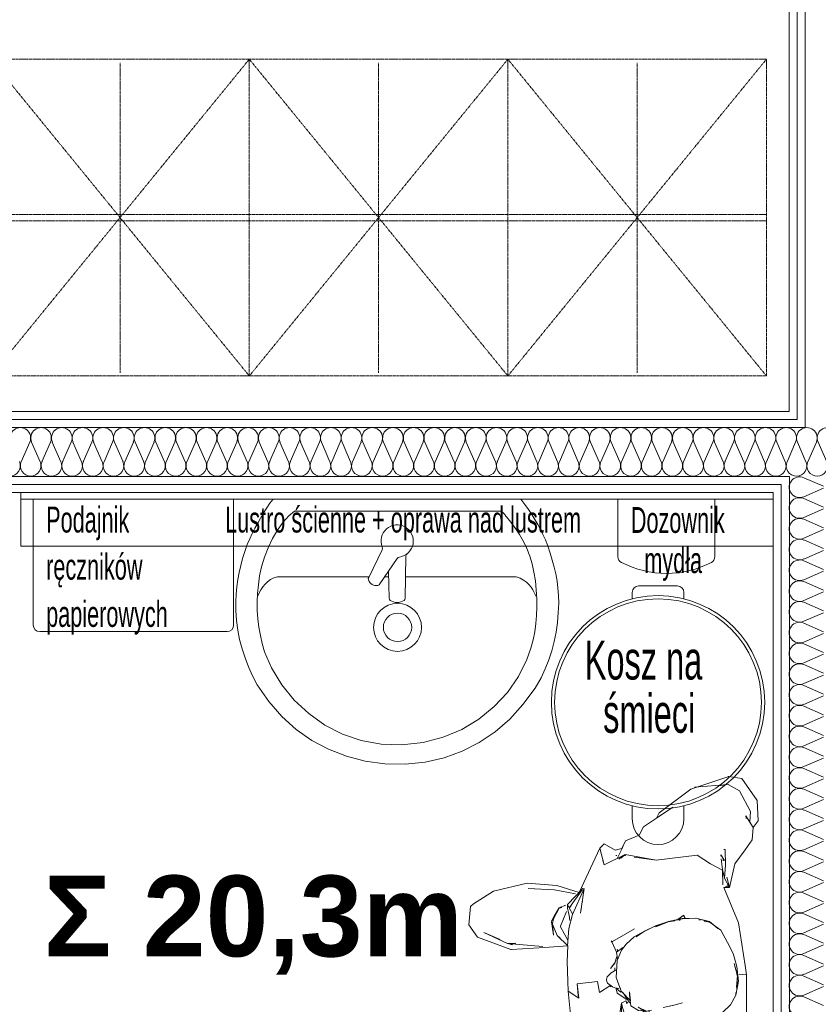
# Model space of a CAD drawing. Header units: millimetres. Extents: x 2016045 to 2079203, y -1576958 to -1542749.
# Tile 73 of 109: x 2034751 to 2035987, y -1557738 to -1556215. Entities that reach past the tile are written whole.
import ezdxf

# ---------------------------------------------------------------- set-up
doc = ezdxf.new("R2010")
doc.units = ezdxf.units.MM
doc.header["$MEASUREMENT"] = 0
doc.linetypes.add('Dashed', pattern=[5644.44, 2822.22, -2822.22])
doc.linetypes.add('HIDDEN2', pattern=[1.875, 1.25, -0.625])
for name, color, linetype, lineweight in [('Budowlane - Sciany Wew_Nr_pióra__251', 94, 'Continuous', 20), ('EWAKUACJA_Nr_pióra__1', 7, 'Continuous', 0), ('Wymiarowanie_Nr_pióra__1', 7, 'Continuous', 0), ('Ściany_Nr_pióra__51', 5, 'Continuous', 13)]:
    doc.layers.add(name, color=color, linetype=linetype, lineweight=lineweight)
for name, color, linetype, lineweight, true_color in [('Elementy_POZD_z_poza_umowy- K.kat MW24_Nr_pióra__11', 7, 'Continuous', 5, 0x6d6d6d), ('Elementy_POZD_z_poza_umowy- K.kat MW24_Nr_pióra__12', 7, 'Continuous', 5, 0x9f9f9f), ('EWAKUACJA_Nr_pióra__105', 7, 'Continuous', 25, 0xa40f02), ('Linie PT_Nr_pióra__13', 7, 'Continuous', 5, 0xb6b6b6), ('MEBLE PKN_Nr_pióra__12', 7, 'Continuous', 5, 0x9f9f9f), ('Wymiarowanie_Nr_pióra__3', 7, 'Continuous', 35, 0x008200)]:
    doc.layers.add(name, color=color, linetype=linetype, lineweight=lineweight, true_color=true_color)
doc.layers.add('Wymiarowanie', color=7, linetype='Continuous')
doc.styles.add('GENERATED_STYLE_1', font='arial.ttf')
doc.styles.add('GENERATED_STYLE_4', font='arial.ttf')
doc.dimstyles.new('GENERATED_STYLE__3', dxfattribs={"dimtxt": 125, "dimasz": 114, "dimexe": 0.18, "dimexo": 0, "dimgap": 0.09, "dimtad": 1, "dimdec": 0, "dimlfac": 0.1, "dimzin": 0, "dimdsep": 46, "dimtxsty": 'GENERATED_STYLE_1', "dimblk": 'ARROWHEAD_2', "dimblk1": 'ARROWHEAD_2', "dimblk2": 'ARROWHEAD_2', "dimcen": 0.09, "dimclrd": 7, "dimclre": 7, "dimclrt": 7, "dimadec": 4, "dimazin": 0, "dimtfac": 1, "dimtdec": 4, "dimtmove": 0, "dimatfit": 3, "dimfxl": 0, "dimtolj": 1, "dimtzin": 0, "dimarcsym": 0})

# ---------------------------------------------------------------- blocks, each defined once
blk = doc.blocks.new('Izolacja cieplna 18_15')
at = {"layer": 'Linie PT_Nr_pióra__13', "linetype": 'Continuous'}
for p, q in [((1.3, 52.7), (14.7, 22.3)), ((17.4, 22.3), (30.8, 52.7)), ((33.5, 52.7), (46.8, 22.3)), ((49.5, 22.3), (62.9, 52.7)), ((65.6, 52.7), (79, 22.3)), ((81.7, 22.3), (95, 52.7)), ((97.7, 52.7), (111.1, 22.3)), ((113.8, 22.3), (127.2, 52.7)), ((129.9, 52.7), (143.2, 22.3)), ((145.9, 22.3), (159.3, 52.7)), ((162, 52.7), (175.4, 22.3)), ((178.1, 22.3), (191.4, 52.7)), ((194.1, 52.7), (207.5, 22.3)), ((210.2, 22.3), (223.5, 52.7)), ((226.2, 52.7), (239.6, 22.3)), ((242.3, 22.3), (255.7, 52.7)), ((258.4, 52.7), (271.7, 22.3)), ((274.4, 22.3), (287.8, 52.7)), ((290.5, 52.7), (303.9, 22.3)), ((306.6, 22.3), (319.9, 52.7)), ((322.6, 52.7), (336, 22.3)), ((338.7, 22.3), (352.1, 52.7)), ((354.8, 52.7), (368.1, 22.3)), ((370.8, 22.3), (384.2, 52.7)), ((386.9, 52.7), (400.3, 22.3)), ((402.9, 22.3), (416.3, 52.7)), ((419, 52.7), (432.4, 22.3)), ((435.1, 22.3), (448.4, 52.7)), ((451.1, 52.7), (464.5, 22.3)), ((467.2, 22.3), (480.6, 52.7)), ((483.3, 52.7), (496.6, 22.3)), ((499.3, 22.3), (512.7, 52.7)), ((515.4, 52.7), (528.8, 22.3)), ((531.5, 22.3), (544.8, 52.7)), ((547.5, 52.7), (560.9, 22.3)), ((563.6, 22.3), (577, 52.7)), ((579.7, 52.7), (593, 22.3)), ((595.7, 22.3), (609.1, 52.7)), ((611.8, 52.7), (625.1, 22.3)), ((627.8, 22.3), (641.2, 52.7)), ((643.9, 52.7), (657.3, 22.3)), ((660, 22.3), (673.3, 52.7)), ((676, 52.7), (689.4, 22.3)), ((692.1, 22.3), (705.5, 52.7)), ((708.2, 52.7), (721.5, 22.3)), ((724.2, 22.3), (737.6, 52.7)), ((740.3, 52.7), (753.7, 22.3)), ((756.4, 22.3), (769.7, 52.7)), ((772.4, 52.7), (785.8, 22.3)), ((788.5, 22.3), (801.9, 52.7)), ((804.6, 52.7), (817.9, 22.3))]:
    blk.add_line(p, q, dxfattribs=at)
for centre in [(16.1, 59.1), (48.2, 59.1), (80.3, 59.1), (112.4, 59.1), (144.6, 59.1), (176.7, 59.1), (208.8, 59.1), (241, 59.1), (273.1, 59.1), (305.2, 59.1), (337.3, 59.1), (369.5, 59.1), (401.6, 59.1), (433.7, 59.1), (465.9, 59.1), (498, 59.1), (530.1, 59.1), (562.2, 59.1), (594.4, 59.1), (626.5, 59.1), (658.6, 59.1), (690.8, 59.1), (722.9, 59.1), (755, 59.1), (787.1, 59.1), (819.3, 59.1)]:
    blk.add_ellipse(centre, major_axis=(0, 16.1), ratio=0.992955, start_param=4.299595, end_param=8.266775, dxfattribs=at)
blk = doc.blocks.new('Izolacja cieplna 18_17')
at = {"layer": 'Linie PT_Nr_pióra__13', "linetype": 'Continuous'}
for p, q in [((17.4, 22.3), (30.7, 52.7)), ((33.4, 52.7), (46.7, 22.3)), ((49.4, 22.3), (62.7, 52.7)), ((65.4, 52.7), (78.7, 22.3)), ((81.4, 22.3), (94.7, 52.7)), ((97.4, 52.7), (110.7, 22.3)), ((113.4, 22.3), (126.7, 52.7)), ((129.4, 52.7), (142.7, 22.3)), ((145.4, 22.3), (158.8, 52.7)), ((161.4, 52.7), (174.8, 22.3)), ((177.5, 22.3), (190.8, 52.7)), ((193.5, 52.7), (206.8, 22.3)), ((209.5, 22.3), (222.8, 52.7)), ((225.5, 52.7), (238.8, 22.3)), ((241.5, 22.3), (254.8, 52.7)), ((257.5, 52.7), (270.8, 22.3)), ((273.5, 22.3), (286.8, 52.7)), ((289.5, 52.7), (302.8, 22.3)), ((305.5, 22.3), (318.8, 52.7)), ((321.5, 52.7), (334.9, 22.3)), ((337.5, 22.3), (350.9, 52.7)), ((353.6, 52.7), (366.9, 22.3)), ((369.6, 22.3), (382.9, 52.7)), ((385.6, 52.7), (398.9, 22.3)), ((401.6, 22.3), (414.9, 52.7)), ((417.6, 52.7), (430.9, 22.3)), ((433.6, 22.3), (446.9, 52.7)), ((449.6, 52.7), (462.9, 22.3)), ((465.6, 22.3), (478.9, 52.7)), ((481.6, 52.7), (495, 22.3)), ((497.6, 22.3), (511, 52.7)), ((513.7, 52.7), (527, 22.3)), ((529.7, 22.3), (543, 52.7)), ((545.7, 52.7), (559, 22.3)), ((561.7, 22.3), (575, 52.7)), ((577.7, 52.7), (591, 22.3)), ((593.7, 22.3), (607, 52.7)), ((609.7, 52.7), (623, 22.3)), ((625.7, 22.3), (639, 52.7)), ((641.7, 52.7), (655.1, 22.3)), ((657.7, 22.3), (671.1, 52.7)), ((673.8, 52.7), (687.1, 22.3)), ((689.8, 22.3), (703.1, 52.7)), ((705.8, 52.7), (719.1, 22.3)), ((721.8, 22.3), (735.1, 52.7)), ((737.8, 52.7), (751.1, 22.3)), ((753.8, 22.3), (767.1, 52.7)), ((769.8, 52.7), (783.1, 22.3)), ((785.8, 22.3), (799.1, 52.7)), ((801.8, 52.7), (815.2, 22.3)), ((817.8, 22.3), (831.2, 52.7)), ((833.9, 52.7), (847.2, 22.3)), ((849.9, 22.3), (863.2, 52.7)), ((865.9, 52.7), (879.2, 22.3)), ((881.9, 22.3), (895.2, 52.7)), ((897.9, 52.7), (911.2, 22.3)), ((913.9, 22.3), (927.2, 52.7)), ((929.9, 52.7), (943.2, 22.3)), ((945.9, 22.3), (959.2, 52.7)), ((961.9, 52.7), (975.2, 22.3)), ((977.9, 22.3), (991.3, 52.7)), ((993.9, 52.7), (1007.3, 22.3)), ((1010, 22.3), (1023.3, 52.7)), ((1026, 52.7), (1039.3, 22.3)), ((1042, 22.3), (1055.3, 52.7)), ((1058, 52.7), (1071.3, 22.3)), ((1074, 22.3), (1087.3, 52.7)), ((1090, 52.7), (1103.3, 22.3)), ((1106, 22.3), (1119.3, 52.7)), ((1122, 52.7), (1135.3, 22.3)), ((1138, 22.3), (1151.4, 52.7)), ((1154, 52.7), (1167.4, 22.3)), ((1170.1, 22.3), (1183.4, 52.7)), ((1186.1, 52.7), (1199.4, 22.3)), ((1202.1, 22.3), (1215.4, 52.7)), ((1218.1, 52.7), (1231.4, 22.3)), ((1234.1, 22.3), (1247.4, 52.7)), ((1250.1, 52.7), (1263.4, 22.3))]:
    blk.add_line(p, q, dxfattribs=at)
for centre, start_param, end_param in [((16, 59.1), 4.299595, 8.266775), ((48, 59.1), 4.299595, 8.266775), ((80, 59.1), 4.299595, 8.266775), ((112.1, 59.1), 4.299595, 8.266775), ((144.1, 59.1), 4.299595, 8.266775), ((176.1, 59.1), 4.299595, 8.266775), ((208.1, 59.1), 4.299595, 8.266775), ((240.1, 59.1), 4.299595, 8.266775), ((272.2, 59.1), 4.299595, 8.266775), ((304.2, 59.1), 4.299595, 8.266775), ((336.2, 59.1), 4.299595, 8.266775), ((368.2, 59.1), 4.299595, 8.266775), ((400.2, 59.1), 4.299595, 8.266775), ((432.3, 59.1), 4.299595, 8.266775), ((464.3, 59.1), 4.299595, 8.266775), ((496.3, 59.1), 4.299595, 8.266775), ((528.3, 59.1), 4.299595, 8.266775), ((560.3, 59.1), 4.299595, 8.266775), ((592.4, 59.1), 4.299595, 8.266775), ((624.4, 59.1), 4.299595, 8.266775), ((656.4, 59.1), 4.299595, 8.266775), ((688.4, 59.1), 4.299595, 8.266775), ((720.4, 59.1), 4.299595, 8.266775), ((752.5, 59.1), 4.299595, 8.266775), ((784.5, 59.1), 4.299595, 8.266775), ((816.5, 59.1), 4.299595, 8.266775), ((848.5, 59.1), 4.299595, 8.266775), ((880.5, 59.1), 4.299595, 8.266775), ((912.6, 59.1), 4.299595, 8.266775), ((944.6, 59.1), 4.299595, 8.266775), ((976.6, 59.1), 4.299595, 8.266775), ((1008.6, 59.1), 4.299595, 8.266775), ((1040.6, 59.1), 4.299595, 8.266775), ((1072.7, 59.1), 4.299595, 8.266775), ((1104.7, 59.1), 4.299595, 8.266775), ((1136.7, 59.1), 4.299595, 8.266775), ((1168.7, 59.1), 4.299595, 8.266775), ((1200.7, 59.1), 4.299595, 8.266775), ((1232.8, 59.1), 4.299595, 8.266775), ((1264.8, 59.1), 4.299595, 8.266775), ((32, 16), 1.158003, 3.141593), ((32, 16), 3.141593, 5.125182), ((64, 16), 1.158003, 3.141593), ((64, 16), 3.141593, 5.125182), ((96.1, 16), 1.158003, 3.141593), ((96.1, 16), 3.141593, 5.125182), ((128.1, 16), 1.158003, 3.141593), ((128.1, 16), 3.141593, 5.125182), ((160.1, 16), 1.158003, 3.141593), ((160.1, 16), 3.141593, 5.125182), ((192.1, 16), 1.158003, 3.141593), ((192.1, 16), 3.141593, 5.125182), ((224.1, 16), 1.158003, 3.141593), ((224.1, 16), 3.141593, 5.125182), ((256.2, 16), 1.158003, 3.141593), ((256.2, 16), 3.141593, 5.125182), ((288.2, 16), 1.158003, 3.141593), ((288.2, 16), 3.141593, 5.125182), ((320.2, 16), 1.158003, 3.141593), ((320.2, 16), 3.141593, 5.125182), ((352.2, 16), 1.158003, 3.141593), ((352.2, 16), 3.141593, 5.125182), ((384.2, 16), 1.158003, 3.141593), ((384.2, 16), 3.141593, 5.125182), ((416.3, 16), 1.158003, 3.141593), ((416.3, 16), 3.141593, 5.125182), ((448.3, 16), 1.158003, 3.141593), ((448.3, 16), 3.141593, 5.125182), ((480.3, 16), 1.158003, 3.141593), ((480.3, 16), 3.141593, 5.125182), ((512.3, 16), 1.158003, 3.141593), ((512.3, 16), 3.141593, 5.125182), ((544.3, 16), 1.158003, 3.141593), ((544.3, 16), 3.141593, 5.125182), ((576.4, 16), 1.158003, 3.141593), ((576.4, 16), 3.141593, 5.125182), ((608.4, 16), 1.158003, 3.141593), ((608.4, 16), 3.141593, 5.125182), ((640.4, 16), 1.158003, 3.141593), ((640.4, 16), 3.141593, 5.125182), ((672.4, 16), 1.158003, 3.141593), ((672.4, 16), 3.141593, 5.125182), ((704.4, 16), 1.158003, 3.141593), ((704.4, 16), 3.141593, 5.125182), ((736.4, 16), 1.158003, 3.141593), ((736.4, 16), 3.141593, 5.125182), ((768.5, 16), 1.158003, 3.141593), ((768.5, 16), 3.141593, 5.125182), ((800.5, 16), 1.158003, 3.141593), ((800.5, 16), 3.141593, 5.125182), ((832.5, 16), 1.158003, 3.141593), ((832.5, 16), 3.141593, 5.125182), ((864.5, 16), 1.158003, 3.141593), ((864.5, 16), 3.141593, 5.125182), ((896.5, 16), 1.158003, 3.141593), ((896.5, 16), 3.141593, 5.125182), ((928.6, 16), 1.158003, 3.141593), ((928.6, 16), 3.141593, 5.125182), ((960.6, 16), 1.158003, 3.141593), ((960.6, 16), 3.141593, 5.125182), ((992.6, 16), 1.158003, 3.141593), ((992.6, 16), 3.141593, 5.125182), ((1024.6, 16), 1.158003, 3.141593), ((1024.6, 16), 3.141593, 5.125182), ((1056.6, 16), 1.158003, 3.141593), ((1056.6, 16), 3.141593, 5.125182), ((1088.7, 16), 1.158003, 3.141593), ((1088.7, 16), 3.141593, 5.125182), ((1120.7, 16), 1.158003, 3.141593), ((1120.7, 16), 3.141593, 5.125182), ((1152.7, 16), 1.158003, 3.141593), ((1152.7, 16), 3.141593, 5.125182), ((1184.7, 16), 1.158003, 3.141593), ((1184.7, 16), 3.141593, 5.125182), ((1216.7, 16), 1.158003, 3.141593), ((1216.7, 16), 3.141593, 5.125182), ((1248.8, 16), 1.158003, 3.141593), ((1248.8, 16), 3.141593, 5.125182), ((1280.8, 16), 1.158003, 3.141593)]:
    blk.add_ellipse(centre, major_axis=(0, 16), ratio=0.996322, start_param=start_param, end_param=end_param, dxfattribs=at)
blk = doc.blocks.new('Mężczyzna ręce w kiesz 18')
at = {"layer": 'EWAKUACJA_Nr_pióra__1', "linetype": 'Continuous'}
for p, q in [((-211.8, 175.5), (-249.2, 165.3)), ((-248, 162), (-210.9, 168.7)), ((-182.9, 167), (-211.8, 175.5)), ((-210.9, 168.7), (-200.1, 168.4)), ((-200.1, 168.4), (-182.6, 163.1)), ((239.6, 174.6), (229.4, 166.7)), ((271.2, 173), (239.6, 174.6)), ((304.8, 149.3), (271.2, 173)), ((-254.1, 155.8), (-261.2, 148.6)), ((-249.2, 165.3), (-254.1, 155.8)), ((-248.1, 161.9), (-248, 162)), ((-208.7, 162.6), (-163.7, 152.2)), ((-208.7, 162.6), (-198.4, 159.7)), ((-181.1, 162.6), (-182.9, 167)), ((-165.1, 157.7), (-181.1, 162.6)), ((-158.1, 150.7), (-165.1, 157.7)), ((-100.4, 152.8), (-113.1, 147.8)), ((-83.1, 156.3), (-100.4, 152.8)), ((1.4, 156.6), (-83.1, 156.3)), ((15.6, 154.3), (1.4, 156.6)), ((1.4, 156.6), (2.1, 145.2)), ((81.5, 144.1), (15.6, 154.3)), ((194.7, 154.4), (173.1, 138.6)), ((209.9, 165.1), (194.7, 154.4)), ((229, 167), (209.9, 165.1)), ((229.4, 166.7), (229, 167)), ((229, 167), (247.1, 155.4)), ((237.8, 161.8), (253.8, 162.9)), ((243.1, 156.2), (247.1, 155.4)), ((253.8, 162.9), (286.1, 145.7)), ((-261.2, 148.6), (-270, 97)), ((-216.8, 120.1), (-180.6, 143.5)), ((-198.5, 137.9), (-184.3, 145.7)), ((-189.8, 132), (-162.8, 144)), ((-184.3, 145.7), (-162.8, 144)), ((-180.6, 143.5), (-162.8, 144)), ((-180.6, 143.5), (-172.4, 142.7)), ((-179.9, 123.9), (-161.2, 139.6)), ((-173.2, 140.1), (-162.8, 144)), ((-167.3, 139.9), (-155, 143.3)), ((-167, 143.2), (-162.8, 144)), ((-166.3, 142.1), (-164.2, 141.9)), ((-164.2, 141.9), (-161.2, 139.6)), ((-163.1, 141.8), (-155, 143.3)), ((-162.8, 144), (-155, 143.3)), ((-161.2, 139.6), (-152.7, 136.5)), ((-129.9, 143), (-158.1, 150.7)), ((-156, 137.6), (-149.8, 137.6)), ((-155, 143.3), (-139.6, 139.1)), ((-152.7, 136.5), (-129.6, 142.9)), ((-113.1, 147.8), (-129.9, 143)), ((-45.4, 131.8), (-30.1, 139.8)), ((-30.1, 139.8), (-8.3, 144)), ((-30.1, 139.8), (-21.8, 141.3)), ((-30.1, 139.8), (-26, 140.2)), ((-21.8, 141.3), (0, 142.5)), ((-18, 140.9), (0, 142.5)), ((-8.3, 144), (-4.1, 142.9)), ((-8.3, 144), (0, 142.5)), ((-8.3, 144), (14.2, 141.4)), ((0, 142.5), (18.9, 137.2)), ((0.1, 141.9), (4.3, 140.9)), ((8.5, 139.8), (18.9, 137.2)), ((14.2, 141.4), (34.3, 135.8)), ((136.2, 121.5), (81.5, 144.1)), ((173.1, 138.6), (136.6, 130.3)), ((286.1, 145.7), (295.6, 128.2)), ((308.2, 128.9), (304.8, 149.3)), ((-262.9, 78.4), (-254.3, 132.3)), ((-257.4, 109.1), (-254.3, 132.3)), ((-255, 66.7), (-253.5, 122)), ((-253.5, 122), (-249.2, 127.5)), ((-216.8, 120.1), (-202.2, 126.5)), ((-196, 105.2), (-179.9, 123.9)), ((-56.9, 119.2), (-45.4, 131.8)), ((34.3, 135.8), (51.1, 127.3)), ((51.1, 127.3), (70.1, 116.6)), ((136.6, 130.3), (136.2, 121.5)), ((136.4, 122), (138.6, 126.2)), ((136.6, 130.3), (138.6, 126.2)), ((136.6, 130.3), (150.9, 122.4)), ((136.6, 130.3), (152.1, 126)), ((138.6, 126.2), (140.5, 126.9)), ((138.6, 126.2), (140.5, 126.9)), ((150.9, 122.4), (171.1, 123.8)), ((150.9, 122.4), (154.2, 122)), ((150.9, 122.4), (164.2, 119.5)), ((171.1, 123.8), (195.4, 123.3)), ((177.9, 122.5), (186.7, 116.6)), ((195.3, 121.4), (195.4, 123.3)), ((291.7, 76.2), (295.6, 128.2)), ((292.1, 81), (308.2, 128.9)), ((293.7, 113.1), (295.6, 128.2)), ((307.9, 128.1), (308.2, 128.9)), ((-66.3, 103.8), (-56.9, 119.2)), ((70.1, 116.6), (82.3, 100)), ((72.7, 112.4), (82.6, 99.5)), ((73, 112.3), (83.9, 99)), ((140.3, 119.8), (163, 119.2)), ((163, 119.2), (173.2, 100.8)), ((164.2, 119.5), (180.6, 117.4)), ((177.6, 120.6), (179.7, 120.6)), ((184.7, 116.9), (186.7, 116.6)), ((-270, 97), (-269.9, 96.8)), ((-269.9, 96.8), (-232.1, 3.2)), ((-258.9, 98.6), (-258, 104.9)), ((-196, 105.2), (-191.6, 43.3)), ((-70.5, 83.3), (-69.9, 91.5)), ((-69.9, 91.5), (-66.3, 103.8)), ((82.3, 100), (82.6, 99.5)), ((82.6, 99.5), (88.8, 78.7)), ((82.6, 99.5), (84.4, 91.1)), ((83.9, 99), (88.7, 78.2)), ((173.2, 100.8), (186.5, 80.2)), ((-78.3, 78.1), (-71.2, 90.7)), ((-78.2, 78), (-71.2, 90.7)), ((-72.7, 70.5), (-69.6, 90.8)), ((-70.3, 83), (-69.6, 90.8)), ((85.8, 84.8), (86.3, 82.8)), ((87.8, 57.5), (88.8, 78.7)), ((88.4, 56.7), (88.7, 78.2)), ((178.9, 16.9), (186.5, 80.2)), ((288.4, 70.1), (292.1, 81)), ((-255.6, 58.5), (-255, 66.7)), ((-93.6, 50.6), (-83, 69.6)), ((-93.5, 50.6), (-84.1, 67.5)), ((-83.7, 75.1), (-80.3, 76.2)), ((-83.7, 75.1), (-83.5, 72.6)), ((-83.5, 72.6), (-79, 64)), ((-82.1, 71.5), (-79.3, 65.9)), ((-82.1, 71.5), (-77.8, 63.5)), ((-80.3, 76.2), (-79.2, 76)), ((-79.3, 65.9), (-77.2, 59.1)), ((-79.2, 76), (-75.6, 73.4)), ((-79, 64), (-74.5, 57.6)), ((-75.6, 73.4), (-73.5, 73.2)), ((-74.6, 55.4), (-72.7, 70.5)), ((89, 61), (89.7, 61)), ((89, 61), (92.3, 59.7)), ((89, 61), (93.4, 59.4)), ((89.7, 61), (92.3, 59.7)), ((252.1, 21.3), (288.4, 70.1)), ((-93.6, 50.6), (-90.6, -4.4)), ((-93.5, 50.6), (-90.6, -4.4)), ((-77.2, 59.1), (-73.7, 54.8)), ((-75.6, 59.6), (-74.5, 57.6)), ((-74.6, 55.4), (-74.2, 38.4)), ((-46.2, 41.9), (-41.9, 57.5)), ((-45.6, 43.9), (-41.9, 57.5)), ((83.3, 35.4), (87.8, 57.5)), ((83.8, 35.8), (88.4, 56.7)), ((85.7, 51.7), (86, 53.7)), ((86.5, 48.9), (87.6, 51)), ((87.5, 51.2), (92, 57)), ((87.6, 51.5), (91, 56)), ((87.6, 51), (91, 56)), ((91, 56), (92.3, 59.7)), ((91, 56), (93.4, 59.4)), ((92, 57), (92.3, 59.7)), ((-211.9, -4.7), (-191.6, 43.3)), ((-206.9, -0.3), (-194.3, 36.1)), ((-194.3, 36.1), (-191.6, 43.3)), ((-74.2, 38.4), (-71.1, 18.5)), ((-49.3, 27.7), (-45.6, 43.9)), ((-49.3, 27.7), (-46.2, 41.9)), ((75.3, 12.7), (83.3, 35.4)), ((75.7, 16), (83.3, 35.4)), ((77.2, 15.9), (83.8, 35.8)), ((83.3, 35.4), (84.8, 45.6)), ((85.8, 35.6), (85.8, 35.7)), ((243.7, 17.4), (260.4, 42.6)), ((-73.7, -3.6), (-71.6, 17.8)), ((-71.8, 29.8), (-71.4, 23.7)), ((-71.7, 29.8), (-71.4, 23.7)), ((-71.1, 18.5), (-65.2, 13.1)), ((-71.1, 18.5), (-67.5, 14.5)), ((-71.1, 18.5), (-62.6, 10.3)), ((-69.8, 19), (-67.5, 14.5)), ((-69.4, 19.1), (-67.5, 14.5)), ((68.7, -1.3), (77.2, 15.9)), ((178.9, 16.9), (187.5, -31.2)), ((178.9, 16.9), (183.5, -17.4)), ((230.3, -3), (243.7, 17.4)), ((243.7, 17.4), (252.1, 21.3)), ((-233.2, 1.9), (-253.6, -44.6)), ((-232.1, 3), (-233.2, 1.9)), ((-232.1, 3.2), (-232.1, 3)), ((-228.1, 11.6), (-224.6, -5.8)), ((-67.5, 14.5), (-66.9, 13.7)), ((-66.9, 13.7), (-63.4, 10.6)), ((-65.2, 13.1), (-62.8, 11.3)), ((-62.6, 10.3), (-56.7, 6.1)), ((-58.5, 7.4), (-56.3, -1.1)), ((-58.3, 6), (-57.4, 3.9)), ((-57.3, 5.9), (-56.7, 3.9)), ((-56.7, 6.1), (-54.3, 5.7)), ((-55.3, 0.2), (-53.3, 9.7)), ((-55.3, 0.2), (-48.9, -11.2)), ((-54.8, 1.9), (-53.3, 9.7)), ((-54.8, 1.9), (-54.3, 5.7)), ((-54.8, 1.9), (-48.9, -11.2)), ((-54.8, 1.9), (-53.7, -10.7)), ((65.5, -7), (74.4, 10.4)), ((74.4, 10.4), (75.3, 12.7)), ((-236.5, -36.5), (-226, -7.3)), ((-226.8, -28.8), (-220.9, -9.7)), ((-224.6, -5.8), (-208.4, -14.9)), ((-219.5, -8.2), (-209.1, -14.1)), ((-219.5, -8.2), (-207.4, -15.5)), ((-211.9, -4.7), (-209.9, -6.3)), ((-211.9, -4.7), (-209.8, -8.9)), ((-211.9, -4.7), (-188.7, -53.3)), ((-90.7, -4.3), (-78.7, -41)), ((-90.7, -4.3), (-78.7, -40.9)), ((-73.7, -3.6), (-63.8, -31.5)), ((-56.3, -1.1), (-53.4, -7.1)), ((-53.7, -10.7), (-46.6, -22.5)), ((59.8, -17.3), (65.5, -7)), ((60.2, -14.4), (68.7, -1.3)), ((208.8, -30.8), (217.3, -9.8)), ((217.3, -9.8), (230.3, -3)), ((-226.8, -28.8), (-218.8, -37.6)), ((-46.6, -22.5), (-30.1, -24.3)), ((-43.4, -28.5), (-41.2, -27.6)), ((-43.4, -28.5), (-39, -29.6)), ((-42.4, -23.2), (-40.9, -25.2)), ((-42.4, -37.1), (-39, -30.3)), ((-40.9, -25.2), (-26.6, -34.5)), ((-39.1, -23.1), (-25.1, -24.6)), ((-39.1, -23.1), (-24, -37.5)), ((-36.8, -29), (-33.8, -33.2)), ((-30.1, -24.3), (-25.1, -24.6)), ((39.6, -36.9), (48.5, -29.8)), ((48.5, -29.8), (59.8, -17.3)), ((52.9, -50.7), (72.6, -16.7)), ((52.9, -50.9), (72.5, -16.8)), ((72.5, -16.8), (72.6, -16.7)), ((185.2, -30.2), (185.8, -34.5)), ((-253.6, -44.6), (-279.9, -70.2)), ((-259.4, -60.8), (-253.6, -44.6)), ((-236.5, -36.5), (-207, -115.3)), ((-218.8, -37.6), (-200.6, -44.8)), ((-218.8, -37.6), (-191.6, -63.3)), ((-200.6, -44.8), (-194.3, -44)), ((-78.7, -40.9), (-77.5, -41.6)), ((-78.7, -41), (-77.7, -41.7)), ((-77.7, -41.7), (-62, -36.9)), ((-77.5, -41.6), (-62, -36.9)), ((-63.8, -31.5), (-62, -36.9)), ((-63.8, -31.5), (-51, -34.9)), ((-63.8, -31.5), (-47.4, -36)), ((-62, -36.9), (-42.4, -37.1)), ((-60.4, -39.8), (-42.4, -37.1)), ((-60.4, -39.8), (-49.9, -37.9)), ((-47.4, -36), (-42.4, -37.1)), ((-46.7, -36), (-42.4, -37.1)), ((-42.4, -37.1), (-41.6, -36.4)), ((-33.8, -33.2), (-27.1, -43.7)), ((-27.1, -43.7), (-20.6, -45.3)), ((-25.8, -37.2), (-23, -41.6)), ((-24, -37.5), (-2.8, -45)), ((-23, -41.6), (-19, -44.8)), ((-20.5, -38.4), (-14, -41.2)), ((-19.8, -41), (-19.2, -45.6)), ((-19.2, -45.6), (-17.1, -51)), ((-2.8, -45), (23.2, -43.6)), ((19.4, -47.2), (29.3, -44.1)), ((19.4, -47.2), (29.2, -44.2)), ((19.6, -47.2), (29.4, -44.1)), ((23.2, -43.6), (39.6, -36.9)), ((26, -43.3), (36.5, -44.7)), ((36.5, -44.7), (39.1, -41.2)), ((36.5, -44.7), (51.5, -51.6)), ((37.2, -42.6), (41.1, -43.4)), ((39.1, -41.2), (43.7, -35.1)), ((171.6, -63.8), (187.5, -31.2)), ((180.1, -40.8), (185.8, -34.5)), ((181.3, -43.8), (200, -34.3)), ((181.9, -37.7), (187.5, -31.2)), ((182.1, -43), (184.2, -42.1)), ((183.7, -36), (185.8, -34.5)), ((185.8, -34.5), (187.5, -31.2)), ((185.8, -45.9), (186, -43.9)), ((194.2, -46.9), (196.5, -36.4)), ((196.5, -36.4), (208.8, -30.8)), ((-188.7, -53.3), (-186.5, -52.1)), ((-25.9, -70.7), (-15.7, -55.1)), ((-17.2, -52.7), (-16.1, -54.7)), ((-17.1, -51), (-11.5, -58.4)), ((-16.1, -54.7), (-15.7, -55.1)), ((-11.5, -58.4), (-10.8, -58.9)), ((-10.8, -58.9), (-7, -60.3)), ((-7, -60.3), (-3.1, -59.6)), ((-3.1, -59.6), (-2.1, -59.2)), ((-2.1, -59.2), (4.6, -53)), ((4.6, -53), (7.6, -48)), ((7.6, -48), (8.3, -45.7)), ((8.1, -47.4), (12.2, -47.2)), ((10.8, -53.8), (19.3, -47.1)), ((10.8, -53.8), (19.6, -47.2)), ((51.4, -51.4), (52.9, -50.7)), ((51.4, -51.4), (53.6, -53)), ((51.5, -51.6), (52.9, -50.9)), ((52.4, -51), (53.6, -53)), ((204, -63.9), (194.2, -46.9)), ((-421.2, -71.1), (-458.1, -92.8)), ((-368.2, -61.1), (-421.2, -71.1)), ((-367.6, -61), (-368.2, -61.1)), ((-323, -66.8), (-367.6, -61)), ((-367.5, -69.9), (-328.3, -72.1)), ((-367.5, -69.9), (-359.2, -70.6)), ((-348.7, -71.6), (-344.5, -72)), ((-328.3, -72.1), (-293.9, -80.3)), ((-289.9, -78.4), (-323, -66.8)), ((-279.9, -70.2), (-289.9, -78.4)), ((-191.6, -63.3), (-171.8, -72.1)), ((-171.8, -72.1), (-139.5, -95.3)), ((-25.9, -70.7), (-9.1, -74)), ((-12.9, -105.3), (-9.1, -74)), ((128.8, -102.3), (197.3, -70.2)), ((171.6, -63.8), (197.3, -70.2)), ((175.3, -65.1), (179.3, -66)), ((183.3, -66.9), (197.3, -70.2)), ((197.3, -70.2), (204, -63.9)), ((-326.9, -98.2), (-301.9, -90.8)), ((-315.1, -115.1), (-300.5, -90)), ((-300.5, -90), (-289.5, -78)), ((-153.9, -87.7), (-152.9, -89)), ((-152.9, -89), (-125.2, -109.7)), ((-458.1, -92.8), (-462, -121)), ((-334.6, -111.9), (-326.9, -98.2)), ((-332.2, -109.2), (-326.5, -99)), ((-322.4, -97.9), (-320.3, -97.3)), ((-308, -94), (-303.8, -92.8)), ((-143.6, -91.5), (-139.5, -95.3)), ((-139.5, -95.3), (-115.1, -105.9)), ((-115.1, -105.9), (-104.8, -108.1)), ((-34.7, -102.8), (-24.1, -119.3)), ((-34.7, -102.8), (-12.6, -105.4)), ((-34.7, -102.8), (-31.3, -103.7)), ((-31.3, -103.7), (-12.6, -105.4)), ((-31.3, -103.7), (-30.9, -103.7)), ((-30.9, -103.7), (-12.9, -105.3)), ((94.5, -112.6), (134.9, -94.9)), ((96.5, -100.6), (134.9, -94.9)), ((96.5, -100.6), (106.6, -98.8)), ((105.3, -117.3), (132.7, -97.6)), ((110, -120.2), (135.3, -96.1)), ((112.7, -97.8), (114.7, -97.4)), ((139.3, -136.9), (128.8, -102.3)), ((-462, -121), (-449.2, -141)), ((-338.4, -119.5), (-337.5, -117.3)), ((-338.4, -119.5), (-337.1, -139.6)), ((-338.4, -119.6), (-336.3, -121.3)), ((-338.4, -119.6), (-309.6, -146.6)), ((-337.5, -117.3), (-334.6, -111.9)), ((-315.1, -115.1), (-310.2, -145.6)), ((-207, -115.3), (-206.3, -116)), ((-206.3, -116), (-202.1, -115.9)), ((-189.7, -114.7), (-152, -113.4)), ((-189.7, -114.7), (-179.2, -113.9)), ((-189.5, -115.4), (-179.1, -115.1)), ((-154.5, -132.5), (-135.8, -120.5)), ((-152, -113.4), (-124.3, -109.9)), ((-152, -113.4), (-143.8, -111.6)), ((-152, -113.4), (-139.9, -111.9)), ((-135.8, -120.5), (-119.6, -113.1)), ((-131.8, -110.9), (-127.8, -110.4)), ((-127.2, -107.6), (-125.2, -109.7)), ((-124.3, -109.9), (-112, -108.3)), ((-119.6, -113.1), (-105.1, -108)), ((-115.7, -109), (-113.7, -108.7)), ((-109.6, -108), (-103.6, -107.5)), ((-109.6, -108.2), (-103.6, -107.5)), ((-107.9, -107.8), (-101.7, -107)), ((-105.1, -108), (-104.8, -108.1)), ((-104.8, -108.1), (-65.2, -115.4)), ((-103.6, -107.5), (-101.5, -107.1)), ((-65.2, -115.4), (-24.1, -119.2)), ((-24.1, -119.2), (21.7, -120.8)), ((21.7, -120.8), (46, -119.7)), ((46, -119.7), (43.7, -155.9)), ((46, -120.5), (72.7, -118.4)), ((46.2, -120), (62.1, -136.4)), ((54.9, -120), (75.6, -131.4)), ((72.7, -118.4), (94.5, -112.6)), ((85.4, -117), (93.3, -117.7)), ((93.3, -117.7), (104.2, -120.2)), ((94.4, -112.6), (96.5, -112.7)), ((95.8, -112.9), (104.1, -117.3)), ((104.1, -117.3), (108.3, -119.5)), ((104.2, -120.2), (108.8, -120.4)), ((105.3, -117.3), (107.1, -115.2)), ((108.8, -120.4), (110, -120.2)), ((126.6, -108.2), (132.9, -140.6)), ((-444.3, -134.2), (-404.7, -151.8)), ((-337.6, -122.2), (-337.1, -139.6)), ((-293.6, -135.6), (-291.4, -140.6)), ((-293.6, -135.6), (-292.8, -136.7)), ((-186.2, -152.4), (-154.5, -132.5)), ((58.1, -132), (62.1, -136.4)), ((58.2, -132.1), (62.1, -136.4)), ((58.5, -132.2), (62.1, -136.4)), ((62.1, -136.4), (83.5, -145)), ((62.1, -136.4), (83.4, -145)), ((75.6, -131.4), (76.7, -131.5)), ((76.7, -131.5), (99.4, -122.2)), ((87.7, -142.2), (105, -133.9)), ((88, -142.2), (104.2, -133.5)), ((88, -142.2), (105, -133.9)), ((91.3, -141.4), (105, -133.9)), ((104.2, -133.5), (105.6, -129.3)), ((105, -133.9), (109, -123.1)), ((143.3, -182.9), (139.3, -136.9)), ((-449.2, -141), (-398.3, -162.7)), ((-404.7, -151.8), (-398.2, -154.1)), ((-331.8, -140.7), (-320.5, -150.6)), ((-331.8, -140.7), (-320.5, -150.8)), ((-331.6, -140.7), (-312, -157)), ((-331.6, -140.7), (-312.2, -157.4)), ((-320.5, -150.8), (-312, -157)), ((-310.2, -145.6), (-309.6, -146.6)), ((-309.6, -146.6), (-274.6, -171.5)), ((-291.4, -140.6), (-290.6, -142.3)), ((-290.6, -142.3), (-260.3, -169.8)), ((62.7, -142), (80.7, -143.6)), ((62.7, -142), (83.5, -145)), ((80.7, -143.6), (87.7, -142.2)), ((83.4, -145), (85.3, -144.5)), ((85.3, -144.5), (85.7, -144.3)), ((85.7, -144.3), (91.3, -141.4)), ((132.9, -140.6), (135, -181.1)), ((-398.3, -162.7), (-345.7, -161.8)), ((-393.9, -155), (-350.4, -159)), ((-353.7, -156.7), (-345.4, -156.3)), ((-353.7, -156.7), (-318.6, -158.1)), ((-350.4, -159), (-330.2, -157)), ((-345.7, -161.8), (-322, -157.9)), ((-322, -157.9), (-308.4, -158.8)), ((-318.6, -158.1), (-306, -159)), ((-308.4, -158.8), (-274.6, -171.5)), ((-287.1, -161.3), (-274.6, -171.5)), ((-270.5, -159.5), (-260.3, -169.8)), ((-221.4, -173.2), (-203, -162.7)), ((-203, -162.7), (-193.2, -160.9)), ((-193.2, -160.9), (-187.6, -156.5)), ((-187.6, -156.5), (-186.2, -152.4)), ((43.7, -155.9), (40.3, -207)), ((45.1, -158.6), (49.9, -213.3)), ((133.7, -162.2), (135, -181.1)), ((-274.6, -171.5), (-270.5, -170.8)), ((-274.6, -171.5), (-266.7, -173.3)), ((-266.7, -173.3), (-260.4, -171.7)), ((-260.4, -171.7), (-221.4, -173.2)), ((130.6, -234.9), (143.3, -182.9)), ((40.3, -207), (40.3, -208.1)), ((40.3, -208.1), (59.3, -259.5)), ((47.8, -205.5), (49.9, -213.3)), ((47.8, -205.5), (49.6, -209.7)), ((49.9, -213.3), (50.3, -200.4)), ((49.9, -213.3), (66.6, -249.8)), ((55.9, -224.5), (66.6, -249.8)), ((111.3, -265.8), (130.6, -234.9)), ((59.3, -259.5), (78.6, -273)), ((78.6, -273), (107, -270.3)), ((107, -270.3), (111.3, -265.8))]:
    blk.add_line(p, q, dxfattribs=at)
blk = doc.blocks.new('*D126', base_point=(1682719.6, -1237567.4))
at = {"layer": 'Wymiarowanie_Nr_pióra__1', "linetype": 'Continuous'}
for p, q in [((2044173.5, -1556060.9), (2043948.5, -1556060.9)), ((2044061, -1559800.9), (2044061, -1556060.9)), ((2044173.5, -1559800.9), (2043948.5, -1559800.9))]:
    blk.add_line(p, q, dxfattribs=at)
at = {"layer": 'Wymiarowanie_Nr_pióra__3', "linetype": 'Continuous'}
for p, q in [((2043986, -1556017.6), (2044136, -1556104.2)), ((2043986, -1559757.6), (2044136, -1559844.2))]:
    blk.add_line(p, q, dxfattribs=at)
at = {"layer": 'Wymiarowanie_Nr_pióra__1', "insert": (2044036, -1558073.2), "char_height": 125, "attachment_point": 7, "rotation": 90, "style": 'GENERATED_STYLE_1'}
blk.add_mtext('\\A1;{\\fArial|b0|i0|c238|p38;374}', dxfattribs=at)
blk = doc.blocks.new('ARROWHEAD_2')
at = {"color": 0, "linetype": 'Continuous', "lineweight": 0}
for p, q in [((-0.378, -0.655), (0.378, 0.655)), ((0, 0), (-1, 0))]:
    blk.add_line(p, q, dxfattribs=at)
blk = doc.blocks.new('*D143', base_point=(1682719.6, -1237567.4))
at = {"layer": 'Wymiarowanie_Nr_pióra__1', "linetype": 'Continuous'}
for p, q in [((2021278.9, -1556060.9), (2021053.9, -1556060.9)), ((2021166.4, -1559800.9), (2021166.4, -1556060.9)), ((2021278.9, -1559800.9), (2021053.9, -1559800.9))]:
    blk.add_line(p, q, dxfattribs=at)
at = {"layer": 'Wymiarowanie_Nr_pióra__3', "linetype": 'Continuous'}
for p, q in [((2021091.4, -1556017.6), (2021241.4, -1556104.2)), ((2021091.4, -1559757.6), (2021241.4, -1559844.2))]:
    blk.add_line(p, q, dxfattribs=at)
at = {"layer": 'Wymiarowanie_Nr_pióra__1', "insert": (2021141.4, -1558073.2), "char_height": 125, "attachment_point": 7, "rotation": 90, "style": 'GENERATED_STYLE_1'}
blk.add_mtext('\\A1;{\\fArial|b0|i0|c238|p38;374}', dxfattribs=at)

msp = doc.modelspace()

# ---------------------------------------------------------------- linework, layer by layer
at = {"layer": 'Budowlane - Sciany Wew_Nr_pióra__251', "linetype": 'Continuous'}
for p, q in [((2035953.9, -1556008.4), (2035953.9, -1556833.4)), ((2035966.4, -1556020.9), (2035966.4, -1556845.9)), ((2035953.9, -1556833.4), (2031738.9, -1556833.4)), ((2035966.4, -1556845.9), (2031726.7, -1556845.9)), ((2034126.4, -1556921.4), (2035941.9, -1556921.4)), ((2035941.9, -1556921.4), (2035941.9, -1559120.9)), ((2034138.9, -1556933.9), (2035929.4, -1556933.9)), ((2035929.4, -1556933.9), (2035929.4, -1559108.4))]:
    msp.add_line(p, q, dxfattribs=at)
at = {"layer": 'Elementy_POZD_z_poza_umowy- K.kat MW24_Nr_pióra__12', "linetype": 'Continuous'}
for p, q in [((2034752.9, -1556956.4), (2034752.9, -1556946.4)), ((2035916.9, -1556956.4), (2034752.9, -1556956.4)), ((2034772.1, -1556956.4), (2034772.1, -1557151.4)), ((2035082.1, -1557151.4), (2035082.1, -1556956.4)), ((2035138.3, -1556962.5), (2035143.1, -1556956.4)), ((2035526.7, -1556956.4), (2035532.7, -1556964.7)), ((2035676.6, -1556956.4), (2035676.6, -1557045.5)), ((2035826.6, -1557045.5), (2035826.6, -1556956.4)), ((2035128.5, -1556977.9), (2035133.3, -1556970.2)), ((2035133.3, -1556970.2), (2035138.3, -1556962.5)), ((2035532.7, -1556964.7), (2035538.2, -1556972.7)), ((2035538.2, -1556972.7), (2035543.4, -1556980.4)), ((2035119.5, -1556993.5), (2035123.9, -1556985.7)), ((2035123.9, -1556985.7), (2035128.5, -1556977.9)), ((2035158.5, -1556992.6), (2035167.6, -1556982.5)), ((2035167.6, -1556982.5), (2035176.2, -1556975.2)), ((2035176.2, -1556975.2), (2035495.9, -1556975.2)), ((2035495.9, -1556975.2), (2035497.4, -1556976.3)), ((2035497.4, -1556976.3), (2035498.6, -1556977.4)), ((2035498.6, -1556977.4), (2035499.6, -1556978.4)), ((2035499.6, -1556978.4), (2035500.6, -1556979.4)), ((2035500.6, -1556979.4), (2035501.5, -1556980.4)), ((2035501.5, -1556980.4), (2035502.4, -1556981.5)), ((2035502.4, -1556981.5), (2035503.4, -1556982.7)), ((2035503.4, -1556982.7), (2035504.4, -1556984.1)), ((2035504.4, -1556984.1), (2035509.1, -1556989.8)), ((2035509.1, -1556989.8), (2035517.3, -1557000.5)), ((2035543.4, -1556980.4), (2035548.2, -1556988)), ((2035548.2, -1556988), (2035552.7, -1556995.6)), ((2035111, -1557009.5), (2035115.2, -1557001.5)), ((2035115.2, -1557001.5), (2035119.5, -1556993.5)), ((2035142.4, -1557017.6), (2035150.1, -1557004.4)), ((2035150.1, -1557004.4), (2035158.5, -1556992.6)), ((2035517.3, -1557000.5), (2035524.5, -1557011.1)), ((2035552.7, -1556995.6), (2035556.8, -1557003.3)), ((2035556.8, -1557003.3), (2035560.7, -1557011.2)), ((2035103, -1557026.6), (2035107, -1557017.7)), ((2035107, -1557017.7), (2035111, -1557009.5)), ((2035135.7, -1557031.7), (2035142.4, -1557017.6)), ((2035524.5, -1557011.1), (2035530.6, -1557021.9)), ((2035560.7, -1557011.2), (2035564.4, -1557019.3)), ((2035564.4, -1557019.3), (2035568, -1557028.9)), ((2035099.3, -1557037.7), (2035103, -1557026.6)), ((2035130, -1557046.3), (2035135.7, -1557031.7)), ((2035291.2, -1557077.5), (2035311.7, -1557034.7)), ((2035530.6, -1557021.9), (2035535.9, -1557033)), ((2035535.9, -1557033), (2035540.3, -1557044.5)), ((2035568, -1557028.9), (2035571.8, -1557039.9)), ((2035093.2, -1557059.4), (2035096, -1557048.6)), ((2035096, -1557048.6), (2035099.3, -1557037.7)), ((2035125.5, -1557061), (2035130, -1557046.3)), ((2035335.3, -1557048.3), (2035308.5, -1557087.5)), ((2035347.6, -1557109.5), (2035348.7, -1557044.7)), ((2035540.3, -1557044.5), (2035543.9, -1557056.6)), ((2035571.8, -1557039.9), (2035575.1, -1557050.7)), ((2035575.1, -1557050.7), (2035578, -1557061.5)), ((2035090.8, -1557070.2), (2035093.2, -1557059.4)), ((2035122.3, -1557075.4), (2035125.5, -1557061)), ((2035543.9, -1557056.6), (2035546.8, -1557069.4)), ((2035578, -1557061.5), (2035580.5, -1557072.3)), ((2035087.3, -1557092), (2035088.9, -1557081)), ((2035088.9, -1557081), (2035090.8, -1557070.2)), ((2035120.4, -1557089.1), (2035122.3, -1557075.4)), ((2035139.3, -1557081), (2035134.8, -1557084.3)), ((2035144.3, -1557078.2), (2035139.3, -1557081)), ((2035150.1, -1557076.5), (2035144.3, -1557078.2)), ((2035290.9, -1557076.5), (2035150.1, -1557076.5)), ((2035322.1, -1557076.5), (2035316.7, -1557076.5)), ((2035321.9, -1557068.6), (2035322.6, -1557109.5)), ((2035519.4, -1557076.5), (2035348.2, -1557076.5)), ((2035525.5, -1557078.6), (2035519.4, -1557076.5)), ((2035521.5, -1557076.5), (2035521.5, -1557076.8)), ((2035530.7, -1557081.8), (2035525.5, -1557078.6)), ((2035546.8, -1557069.4), (2035549, -1557083.1)), ((2035580.5, -1557072.3), (2035582.5, -1557083.2)), ((2035086.2, -1557103.3), (2035087.3, -1557092)), ((2035119.1, -1557102.3), (2035120.4, -1557089.1)), ((2035124.3, -1557096.7), (2035121.5, -1557101.7)), ((2035127.4, -1557092.1), (2035124.3, -1557096.7)), ((2035130.9, -1557088), (2035127.4, -1557092.1)), ((2035134.8, -1557084.3), (2035130.9, -1557088)), ((2035535.2, -1557085.1), (2035530.7, -1557081.8)), ((2035539, -1557088.7), (2035535.2, -1557085.1)), ((2035542.3, -1557092.6), (2035539, -1557088.7)), ((2035545.2, -1557096.9), (2035542.3, -1557092.6)), ((2035547.8, -1557101.8), (2035545.2, -1557096.9)), ((2035549, -1557083.1), (2035550.4, -1557097)), ((2035582.5, -1557083.2), (2035583.9, -1557094.3)), ((2035583.9, -1557094.3), (2035584.7, -1557105.6)), ((2035768.7, -1557090.7), (2035708.7, -1557090.7)), ((2035085.5, -1557114.9), (2035086.2, -1557103.3)), ((2035118.5, -1557115.5), (2035119.1, -1557102.3)), ((2035121.5, -1557101.7), (2035118.9, -1557107.2)), ((2035118.9, -1557107.2), (2035118.9, -1557107.4)), ((2035550.3, -1557107.2), (2035547.8, -1557101.8)), ((2035550.4, -1557097), (2035551.2, -1557110.5)), ((2035551.2, -1557110.5), (2035551.4, -1557123.6)), ((2035584.7, -1557105.6), (2035585, -1557117.2)), ((2035698.7, -1557100.7), (2035698.7, -1557110.7)), ((2035778.7, -1557110.7), (2035778.7, -1557100.7)), ((2035085.4, -1557128.9), (2035085.5, -1557114.9)), ((2035118.7, -1557128.6), (2035118.5, -1557115.5)), ((2035551.4, -1557123.6), (2035550.9, -1557136.4)), ((2035585, -1557117.2), (2035584.4, -1557132)), ((2035086.5, -1557144.1), (2035085.4, -1557128.9)), ((2035119.7, -1557141.6), (2035118.7, -1557128.6)), ((2035121.3, -1557154.5), (2035119.7, -1557141.6)), ((2035550.9, -1557136.4), (2035549.8, -1557149.1)), ((2035584.4, -1557132), (2035583, -1557147.2)), ((2035088.5, -1557159.1), (2035086.5, -1557144.1)), ((2035123.5, -1557167.3), (2035121.3, -1557154.5)), ((2035549.8, -1557149.1), (2035548, -1557161.7)), ((2035583, -1557147.2), (2035580.9, -1557162.1)), ((2034782.1, -1557161.4), (2035072.1, -1557161.4)), ((2035091.4, -1557173.7), (2035088.5, -1557159.1)), ((2035126.4, -1557180.1), (2035123.5, -1557167.3)), ((2035548, -1557161.7), (2035545.4, -1557174.3)), ((2035580.9, -1557162.1), (2035578, -1557176.8)), ((2035095.2, -1557188.1), (2035091.4, -1557173.7)), ((2035099.9, -1557202.2), (2035095.2, -1557188.1)), ((2035129.9, -1557192.7), (2035126.4, -1557180.1)), ((2035542.1, -1557187), (2035535.9, -1557204.7)), ((2035545.4, -1557174.3), (2035542.1, -1557187)), ((2035578, -1557176.8), (2035574.2, -1557191.2)), ((2035105.3, -1557216.2), (2035099.9, -1557202.2)), ((2035140.7, -1557217.6), (2035129.9, -1557192.7)), ((2035574.2, -1557191.2), (2035569.6, -1557205.3)), ((2035111.5, -1557230), (2035105.3, -1557216.2)), ((2035156.6, -1557243.9), (2035140.7, -1557217.6)), ((2035535.9, -1557204.7), (2035522.6, -1557231)), ((2035569.6, -1557205.3), (2035564.1, -1557219.2)), ((2035118.4, -1557243.7), (2035111.5, -1557230)), ((2035522.6, -1557231), (2035505.6, -1557255.5)), ((2035557.7, -1557232.9), (2035548.4, -1557249)), ((2035564.1, -1557219.2), (2035557.7, -1557232.9)), ((2035136.4, -1557269.7), (2035118.4, -1557243.7)), ((2035176, -1557267.6), (2035156.6, -1557243.9)), ((2035548.4, -1557249), (2035529.8, -1557274.3)), ((2035505.6, -1557255.5), (2035485.1, -1557277.5)), ((2035156.6, -1557292.8), (2035136.4, -1557269.7)), ((2035198.3, -1557288.4), (2035176, -1557267.6)), ((2035485.1, -1557277.5), (2035461.5, -1557296.7)), ((2035529.8, -1557274.3), (2035509.2, -1557296.8)), ((2035178.9, -1557312.8), (2035156.6, -1557292.8)), ((2035223.3, -1557306), (2035198.3, -1557288.4)), ((2035250.5, -1557319.9), (2035223.3, -1557306)), ((2035461.5, -1557296.7), (2035435.2, -1557312.7)), ((2035509.2, -1557296.8), (2035486.5, -1557316.4)), ((2035203.1, -1557329.7), (2035178.9, -1557312.8)), ((2035279.7, -1557329.9), (2035250.5, -1557319.9)), ((2035406.3, -1557324.9), (2035375.4, -1557333.1)), ((2035435.2, -1557312.7), (2035406.3, -1557324.9)), ((2035486.5, -1557316.4), (2035462, -1557333)), ((2035229, -1557343.5), (2035203.1, -1557329.7)), ((2035310.4, -1557335.6), (2035279.7, -1557329.9)), ((2035342.6, -1557336.6), (2035310.4, -1557335.6)), ((2035375.4, -1557333.1), (2035342.6, -1557336.6)), ((2035462, -1557333), (2035435.7, -1557346.4)), ((2035256.6, -1557354.2), (2035229, -1557343.5)), ((2035285.7, -1557361.7), (2035256.6, -1557354.2)), ((2035435.7, -1557346.4), (2035407.8, -1557356.5)), ((2035316.1, -1557365.9), (2035285.7, -1557361.7)), ((2035347.6, -1557366.6), (2035316.1, -1557365.9)), ((2035378.4, -1557363.3), (2035347.6, -1557366.6)), ((2035407.8, -1557356.5), (2035378.4, -1557363.3)), ((2035698.7, -1557430.9), (2035698.7, -1557450.9)), ((2035778.7, -1557450.9), (2035778.7, -1557430.9))]:
    msp.add_line(p, q, dxfattribs=at)
at = {"layer": 'Elementy_POZD_z_poza_umowy- K.kat MW24_Nr_pióra__12', "linetype": 'Dashed'}
for p, q in [((2034752.9, -1557029.4), (2034752.9, -1556956.4)), ((2035916.9, -1557029.4), (2034752.9, -1557029.4))]:
    msp.add_line(p, q, dxfattribs=at)
at = {"layer": 'Elementy_POZD_z_poza_umowy- K.kat MW24_Nr_pióra__12', "linetype": 'Continuous'}
for centre, radius in [((2035738.7, -1557270.8), 165), ((2035738.7, -1557270.8), 160), ((2035335.7, -1557154.9), 37.1), ((2035335.7, -1557154.9), 21.9)]:
    msp.add_circle(centre, radius, dxfattribs=at)
for centre, radius, start, end in [((2035335.1, -1557021.4), 25, 278.2973, 201.7027), ((2035307.3, -1557032.5), 5, 333.4437, 21.7027), ((2035339.5, -1557051.1), 5, 98.2973, 146.5563), ((2035353.7, -1557045), 5, 128.2973, 176.5563), ((2035686.6, -1557045.5), 10, 180, 242.4694), ((2035816.6, -1557045.5), 10, 297.5306, 0), ((2035751.6, -1556920.8), 150.6, 242.4694, 297.5306), ((2035295.5, -1557080), 5, 150, 198.1897), ((2035302.6, -1557077.7), 12.5, 198.1897, 281.8103), ((2035304.2, -1557085), 5, 281.8103, 330), ((2035708.7, -1557100.7), 10, 90, 180), ((2035768.7, -1557100.7), 10, 0, 90), ((2035327.6, -1557109.5), 5, 180, 228.1897), ((2035342.6, -1557109.5), 5, 311.8103, 0), ((2035335.1, -1557096.4), 20, 237.2523, 302.7477), ((2034782.1, -1557151.4), 10, 180, 270), ((2035072.1, -1557151.4), 10, 270, 0), ((2035738.7, -1557450.9), 40, 180, 0)]:
    msp.add_arc(centre, radius, start, end, dxfattribs=at)
at = {"layer": 'MEBLE PKN_Nr_pióra__12', "linetype": 'HIDDEN2'}
for p, q in [((2035906.4, -1556275.9), (2034306.4, -1556275.9)), ((2035106.4, -1556765.9), (2034706.4, -1556275.9)), ((2034706.4, -1556765.9), (2035106.4, -1556275.9)), ((2034906.4, -1556760.9), (2034906.4, -1556280.9)), ((2035506.4, -1556765.9), (2035106.4, -1556275.9)), ((2035106.4, -1556765.9), (2035506.4, -1556275.9)), ((2035106.4, -1556765.9), (2035106.4, -1556275.9)), ((2035306.4, -1556760.9), (2035306.4, -1556280.9)), ((2035506.4, -1556765.9), (2035906.4, -1556275.9)), ((2035906.4, -1556765.9), (2035506.4, -1556275.9)), ((2035506.4, -1556765.9), (2035506.4, -1556275.9)), ((2035706.4, -1556760.9), (2035706.4, -1556280.9)), ((2035906.4, -1556765.9), (2035906.4, -1556275.9)), ((2035906.4, -1556515.9), (2032306.4, -1556515.9)), ((2035906.4, -1556525.9), (2032306.4, -1556525.9)), ((2034306.4, -1556765.9), (2035906.4, -1556765.9))]:
    msp.add_line(p, q, dxfattribs=at)
at = {"layer": 'Ściany_Nr_pióra__51', "linetype": 'Continuous'}
for p, q in [((2035941.4, -1555995.9), (2035941.4, -1556820.9)), ((2035941.4, -1556820.9), (2031751.4, -1556820.9)), ((2034151.4, -1556946.4), (2035916.9, -1556946.4)), ((2035916.9, -1556946.4), (2035916.9, -1559095.9))]:
    msp.add_line(p, q, dxfattribs=at)

# ---------------------------------------------------------------- block references
at = {"layer": 'EWAKUACJA_Nr_pióra__1', "linetype": 'Continuous', "xscale": -1, "zscale": 1000, "rotation": 270}
msp.add_blockref('Mężczyzna ręce w kiesz 18', (2035719.1, -1557693.7), dxfattribs=at)
at = {"layer": 'Linie PT_Nr_pióra__13', "linetype": 'Continuous', "xscale": -1, "zscale": 1000}
msp.add_blockref('Izolacja cieplna 18_17', (2036017, -1556920.9), dxfattribs=at)
at = {"layer": 'Linie PT_Nr_pióra__13', "linetype": 'Continuous', "xscale": -1, "zscale": 1000, "rotation": 90}
msp.add_blockref('Izolacja cieplna 18_15', (2036016.8, -1556922), dxfattribs=at)

# ---------------------------------------------------------------- texts
at = {"layer": 'Elementy_POZD_z_poza_umowy- K.kat MW24_Nr_pióra__11', "linetype": 'Continuous', "attachment_point": 7, "style": 'GENERATED_STYLE_1'}
for s, insert, char_height in [('\\A1;{\\W0.600000x;\\fArial|b0|i0|c238|p38;Lustro ścienne + oprawa nad lustrem}', (2035069, -1557020.2), 40), ('\\A1;{\\W0.600000x;\\fArial|b0|i0|c238|p38;Dozownik}', (2035696.6, -1557009.3), 40), ('\\A1;{\\W0.600000x;\\fArial|b0|i0|c238|p38;Podajnik}', (2034792.1, -1557020.2), 40), ('\\A1;{\\W0.600000x;\\fArial|b0|i0|c238|p38;mydła}', (2035717.4, -1557083), 40), ('\\A1;{\\W0.600000x;\\fArial|b0|i0|c238|p38;ręczników}', (2034792.1, -1557093.2), 40), ('\\A1;{\\W0.600000x;\\fArial|b0|i0|c238|p38;papierowych}', (2034792.1, -1557166.2), 40), ('\\A1;{\\W0.600000x;\\fArial|b0|i0|c238|p38;Kosz na}', (2035625.4, -1557236.5), 60), ('\\A1;{\\W0.600000x;\\fArial|b0|i0|c238|p38;śmieci}', (2035653.8, -1557318.8), 60)]:
    msp.add_mtext(s, dxfattribs=dict(at, insert=insert, char_height=char_height))
at = {"layer": 'EWAKUACJA_Nr_pióra__105', "linetype": 'Continuous', "insert": (2035112.7, -1557692), "char_height": 125, "attachment_point": 8, "style": 'GENERATED_STYLE_4'}
msp.add_mtext('\\A1;{\\fArial|b1|i0|c238|p38;Ʃ 20,3m}', dxfattribs=at)

# ---------------------------------------------------------------- dimensions: what is measured, and where the dimension line sits
at = {"layer": 'Wymiarowanie', "linetype": 'Continuous'}
for base, p1, picture, middle in [((2044061, -1556060.9), (2020876.3, -1559800.9), '*D126', (2043973.5, -1557930.9)), ((2021166.4, -1556060.9), (2044226, -1559800.9), '*D143', (2021078.9, -1557930.9))]:
    dim = msp.add_linear_dim(base=base, p1=p1, p2=(2020826.3, -1556060.9), angle=90, dimstyle='GENERATED_STYLE__3', dxfattribs=at)
    dim.commit()
    dim.dimension.update_dxf_attribs({"geometry": picture, "text_midpoint": middle, "dimtype": 160, "text_rotation": 90})

doc.saveas('drawing.dxf')
